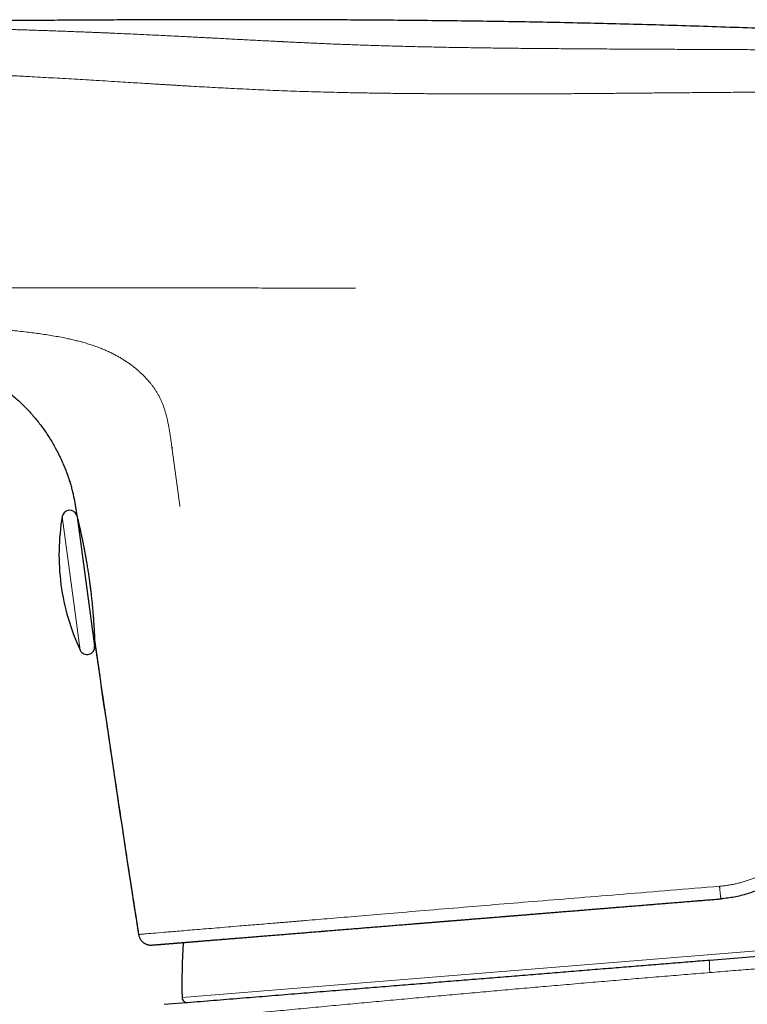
# Model space of a CAD drawing. Header units: millimetres. Extents: x 8 to 532, y 12 to 403.
# Tile 4 of 45: x 103 to 132, y 364 to 403. Entities that reach past the tile are written whole.
import ezdxf

# ---------------------------------------------------------------- set-up
doc = ezdxf.new("R2010")
doc.units = ezdxf.units.MM

msp = doc.modelspace()

# ---------------------------------------------------------------- linework, layer by layer
at = {"color": 7, "linetype": 'Continuous', "lineweight": 30}
for p, q in [((105.36, 384.625), (105.363, 384.613)), ((105.597, 383.533), (105.615, 383.403)), ((105.615, 383.403), (105.621, 383.36)), ((105.621, 383.36), (105.624, 383.341)), ((105.624, 383.361), (105.632, 383.304)), ((105.637, 383.285), (105.984, 380.701)), ((105.984, 380.701), (106.331, 378.116)), ((130.911, 365.566), (155.484, 367.562)), ((109.118, 363.796), (110.161, 363.88))]:
    msp.add_line(p, q, dxfattribs=at)
at = {"color": 8, "linetype": 'Continuous', "lineweight": 0}
for p, q in [((105.615, 383.403), (105.621, 383.36)), ((105.621, 383.36), (105.624, 383.361)), ((105.044, 383.296), (105.403, 380.623)), ((105.403, 380.623), (105.762, 377.949)), ((109.831, 364.065), (155.217, 367.752))]:
    msp.add_line(p, q, dxfattribs=at)
at = {"color": 7, "linetype": 'Continuous', "lineweight": 30}
for centre, radius, start, end in [((105.34, 383.245), 0.3, 18.6607, 170.2028), ((113.913, 381.765), 9, 170.2028, 187.6443), ((105.954, 383.18), 0.3, 187.6443, 211.823), ((113.913, 381.765), 9, 187.6443, 205.0859), ((106.609, 378.301), 0.3, 156.727, 187.6443), ((1096.163, 520.552), 999.997, 188.180032, 188.856921), ((106.034, 378.076), 0.3, 205.0859, 7.6443), ((132.623, 364.687), 22.8, 176.0298, 181.5634), ((110.031, 364.07), 0.2, 181.601, 274.6443)]:
    msp.add_arc(centre, radius, start, end, dxfattribs=at)
for points, knots in [([(149.911, 401.917), (149.712, 401.93), (149.102, 401.97), (148.083, 402.034), (146.856, 402.109), (145.634, 402.182), (144.417, 402.253), (143.133, 402.325), (141.783, 402.399), (140.368, 402.472), (138.958, 402.542), (137.546, 402.609), (136.13, 402.672), (134.711, 402.732), (133.297, 402.788), (131.889, 402.839), (130.487, 402.887), (129.091, 402.93), (127.699, 402.969), (126.313, 403.003), (124.933, 403.033), (123.557, 403.059), (122.188, 403.081), (120.824, 403.1), (119.467, 403.115), (118.153, 403.127), (116.882, 403.136), (115.655, 403.143), (114.434, 403.147), (113.218, 403.15), (112.008, 403.151), (110.823, 403.15), (109.661, 403.147), (108.524, 403.144), (107.392, 403.139), (106.266, 403.133), (105.146, 403.127), (104.032, 403.119), (102.924, 403.111), (101.805, 403.102), (100.675, 403.093), (99.534, 403.083), (98.4, 403.073), (97.273, 403.062), (96.153, 403.052), (95.039, 403.042), (93.933, 403.031), (92.835, 403.021), (91.743, 403.012), (90.658, 403.002), (89.581, 402.993), (88.531, 402.985), (87.508, 402.978), (86.512, 402.972), (85.522, 402.966), (84.538, 402.961), (83.509, 402.956), (82.436, 402.951), (81.318, 402.947), (80.208, 402.944), (79.105, 402.941), (78.009, 402.938), (76.919, 402.936), (75.8, 402.935), (74.652, 402.934), (73.474, 402.933), (72.304, 402.933), (71.14, 402.933), (69.983, 402.934), (68.833, 402.935), (67.689, 402.936), (66.55, 402.938), (65.418, 402.94), (64.298, 402.942), (63.189, 402.944), (62.093, 402.946), (61.002, 402.949), (59.867, 402.951), (58.687, 402.954), (57.465, 402.957), (56.248, 402.96), (55.036, 402.962), (53.831, 402.965), (52.63, 402.968), (51.435, 402.97), (50.144, 402.973), (48.757, 402.976), (47.275, 402.978), (45.802, 402.98), (44.563, 402.981), (43.815, 402.982), (43.557, 402.982)], [0, 0, 0, 0, 0.005624, 0.017235, 0.028794, 0.040302, 0.051761, 0.063171, 0.076559, 0.089883, 0.103146, 0.116349, 0.129761, 0.143114, 0.156411, 0.169652, 0.182838, 0.195973, 0.209056, 0.222089, 0.235071, 0.248001, 0.260877, 0.273697, 0.286458, 0.29916, 0.310749, 0.322286, 0.333769, 0.345197, 0.356569, 0.367884, 0.37863, 0.389323, 0.399962, 0.410546, 0.421075, 0.431547, 0.441962, 0.45232, 0.463108, 0.473833, 0.484493, 0.495088, 0.505618, 0.516081, 0.526478, 0.536808, 0.547071, 0.557266, 0.567394, 0.577454, 0.586877, 0.596241, 0.605547, 0.614796, 0.62399, 0.634561, 0.645062, 0.655496, 0.665865, 0.67617, 0.686413, 0.696596, 0.707731, 0.718797, 0.729797, 0.740733, 0.751608, 0.762422, 0.773179, 0.783878, 0.794523, 0.805115, 0.815468, 0.825772, 0.836029, 0.84624, 0.857789, 0.869283, 0.880721, 0.892107, 0.903442, 0.914725, 0.92596, 0.937147, 0.951143, 0.965066, 0.978919, 0.992702, 1, 1, 1, 1]), ([(88.192, 390.271), (88.474, 390.271), (89.038, 390.27), (89.883, 390.272), (90.724, 390.278), (91.561, 390.284), (92.393, 390.288), (93.222, 390.289), (94.047, 390.286), (94.686, 390.279), (95.141, 390.273), (95.412, 390.269), (95.683, 390.265), (95.954, 390.263), (96.225, 390.251), (96.548, 390.233), (96.922, 390.208), (97.346, 390.173), (97.734, 390.139), (98.084, 390.105), (98.398, 390.072), (98.709, 390.036), (98.979, 390.002), (99.209, 389.97), (99.4, 389.942), (99.589, 389.911), (99.776, 389.876), (99.952, 389.839), (100.117, 389.799), (100.271, 389.756), (100.422, 389.709), (100.571, 389.657), (100.718, 389.602), (100.869, 389.538), (101.025, 389.465), (101.186, 389.384), (101.344, 389.299), (101.521, 389.2), (101.715, 389.085), (101.926, 388.954), (102.132, 388.82), (102.333, 388.683), (102.53, 388.543), (102.721, 388.401), (102.907, 388.255), (103.088, 388.106), (103.262, 387.953), (103.429, 387.796), (103.589, 387.637), (103.742, 387.476), (103.888, 387.31), (104.032, 387.138), (104.174, 386.957), (104.312, 386.769), (104.443, 386.578), (104.566, 386.384), (104.683, 386.188), (104.791, 385.995), (104.89, 385.803), (104.981, 385.615), (105.066, 385.425), (105.145, 385.235), (105.217, 385.05), (105.26, 384.928), (105.28, 384.869)], [0, 0, 0, 0, 0.0438, 0.087445, 0.130905, 0.174149, 0.217147, 0.259907, 0.302512, 0.345059, 0.35904, 0.373027, 0.38702, 0.401021, 0.415038, 0.429068, 0.451115, 0.473125, 0.495054, 0.511421, 0.527701, 0.543877, 0.559928, 0.569946, 0.579905, 0.589799, 0.599623, 0.609374, 0.61769, 0.625947, 0.634145, 0.642282, 0.650359, 0.65838, 0.667767, 0.677085, 0.686331, 0.6955, 0.708469, 0.721295, 0.73399, 0.746563, 0.759015, 0.771345, 0.783556, 0.79565, 0.807634, 0.819516, 0.831091, 0.842578, 0.853982, 0.865308, 0.877454, 0.88951, 0.901476, 0.913348, 0.925122, 0.936795, 0.947706, 0.958523, 0.969246, 0.979877, 0.990417, 1, 1, 1, 1]), ([(105.28, 384.869), (105.295, 384.825), (105.331, 384.72), (105.381, 384.555), (105.432, 384.376), (105.475, 384.199), (105.512, 384.027), (105.544, 383.859), (105.573, 383.692), (105.598, 383.526), (105.614, 383.415), (105.621, 383.36)], [0, 0, 0, 0, 0.0914438, 0.2131322, 0.3336636, 0.4530221, 0.5644919, 0.6749381, 0.7843599, 0.8927308, 1, 1, 1, 1]), ([(105.632, 383.304), (105.632, 383.303), (105.633, 383.298), (105.637, 383.281), (105.644, 383.255), (105.652, 383.222), (105.661, 383.183), (105.67, 383.148), (105.676, 383.123), (105.679, 383.11), (105.682, 383.096), (105.686, 383.082), (105.689, 383.067), (105.693, 383.051), (105.697, 383.034), (105.702, 383.011), (105.71, 382.979), (105.719, 382.938), (105.731, 382.888), (105.745, 382.828), (105.761, 382.756), (105.778, 382.678), (105.791, 382.62), (105.798, 382.588), (105.799, 382.583), (105.8, 382.578), (105.801, 382.572), (105.802, 382.567), (105.803, 382.561), (105.805, 382.555), (105.807, 382.544), (105.811, 382.527), (105.816, 382.502), (105.822, 382.473), (105.829, 382.439), (105.837, 382.401), (105.846, 382.357), (105.856, 382.309), (105.867, 382.257), (105.877, 382.204), (105.889, 382.146), (105.901, 382.084), (105.914, 382.017), (105.927, 381.952), (105.938, 381.891), (105.949, 381.834), (105.957, 381.789), (105.963, 381.757), (105.967, 381.735), (105.971, 381.713), (105.975, 381.69), (105.979, 381.668), (105.982, 381.646), (105.986, 381.624), (105.993, 381.587), (106.002, 381.534), (106.017, 381.447), (106.034, 381.344), (106.052, 381.228), (106.07, 381.119), (106.085, 381.015), (106.1, 380.914), (106.114, 380.821), (106.125, 380.736), (106.136, 380.658), (106.147, 380.58), (106.157, 380.501), (106.167, 380.423), (106.176, 380.344), (106.187, 380.256), (106.198, 380.159), (106.21, 380.053), (106.221, 379.948), (106.23, 379.866), (106.236, 379.808), (106.239, 379.772), (106.243, 379.735), (106.246, 379.699), (106.25, 379.662), (106.253, 379.625), (106.258, 379.565), (106.266, 379.483), (106.274, 379.384), (106.282, 379.288), (106.289, 379.196), (106.295, 379.106), (106.299, 379.043), (106.302, 379.007), (106.303, 378.996), (106.303, 378.985), (106.304, 378.974), (106.305, 378.963), (106.305, 378.952), (106.307, 378.934), (106.308, 378.908), (106.31, 378.873), (106.313, 378.835), (106.315, 378.794), (106.317, 378.763), (106.318, 378.74), (106.319, 378.726), (106.32, 378.712), (106.321, 378.695), (106.322, 378.67), (106.324, 378.64), (106.325, 378.608), (106.327, 378.581), (106.328, 378.559), (106.329, 378.539), (106.33, 378.521), (106.33, 378.504), (106.331, 378.489), (106.331, 378.478), (106.332, 378.471), (106.332, 378.466), (106.332, 378.464), (106.332, 378.461), (106.332, 378.458), (106.332, 378.455), (106.333, 378.452), (106.333, 378.449), (106.333, 378.446), (106.333, 378.444), (106.333, 378.436), (106.334, 378.419), (106.335, 378.396), (106.336, 378.373), (106.337, 378.348), (106.338, 378.323), (106.339, 378.303), (106.339, 378.295), (106.339, 378.292)], [0, 0, 0, 0, 0.003886, 0.020869, 0.038013, 0.055319, 0.072788, 0.09042, 0.094941, 0.099529, 0.104186, 0.108911, 0.113704, 0.118565, 0.123494, 0.128491, 0.139181, 0.150171, 0.16146, 0.177047, 0.193171, 0.209832, 0.22703, 0.227959, 0.228926, 0.22993, 0.230973, 0.232053, 0.233171, 0.234328, 0.235522, 0.239522, 0.243896, 0.249592, 0.255819, 0.262577, 0.270406, 0.278845, 0.287893, 0.297189, 0.305236, 0.316649, 0.327392, 0.337465, 0.346866, 0.355597, 0.363658, 0.366966, 0.370261, 0.373542, 0.376809, 0.380063, 0.383302, 0.386527, 0.389738, 0.39974, 0.409604, 0.426876, 0.44371, 0.45837, 0.472681, 0.486644, 0.500258, 0.510997, 0.521768, 0.532572, 0.543408, 0.554276, 0.565177, 0.576111, 0.591198, 0.606348, 0.62156, 0.636836, 0.642173, 0.647583, 0.653067, 0.658623, 0.664253, 0.669955, 0.675731, 0.69199, 0.708802, 0.724281, 0.740202, 0.756563, 0.773366, 0.775419, 0.777513, 0.779647, 0.781822, 0.784037, 0.786293, 0.788589, 0.795112, 0.801941, 0.810471, 0.819434, 0.828832, 0.832087, 0.835391, 0.838744, 0.842398, 0.847573, 0.85714, 0.865915, 0.873079, 0.879612, 0.885513, 0.890781, 0.89665, 0.901465, 0.905226, 0.907933, 0.909152, 0.909903, 0.910969, 0.912033, 0.913095, 0.914156, 0.915215, 0.916272, 0.917327, 0.918381, 0.924965, 0.936556, 0.946723, 0.95672, 0.974145, 0.991025, 1, 1, 1, 1]), ([(106.34, 378.268), (106.34, 378.269), (106.34, 378.27), (106.34, 378.281), (106.339, 378.299), (106.338, 378.325), (106.336, 378.361), (106.335, 378.393), (106.334, 378.415), (106.334, 378.42)], [0, 0, 0, 0, 0.146272, 0.297982, 0.455131, 0.617719, 0.785747, 0.959216, 1, 1, 1, 1]), ([(106.339, 378.292), (106.442, 377.578), (106.663, 376.05), (107.008, 373.707), (107.374, 371.265), (107.735, 368.89), (107.977, 367.331), (108.093, 366.584)], [0, 0, 0, 0, 0.182731, 0.391371, 0.600009, 0.808647, 1, 1, 1, 1]), ([(133.436, 368.649), (133.354, 368.604), (133.19, 368.514), (132.937, 368.398), (132.68, 368.296), (132.42, 368.209), (132.158, 368.137), (131.895, 368.08), (131.632, 368.037), (131.455, 368.02), (131.368, 368.011)], [0, 0, 0, 0, 0.128793, 0.25648, 0.383073, 0.508582, 0.633018, 0.756392, 0.878715, 1, 1, 1, 1]), ([(115.848, 366.75), (115.891, 366.754), (116.02, 366.764), (116.238, 366.782), (116.504, 366.804), (116.777, 366.826), (117.049, 366.848), (117.319, 366.87), (117.587, 366.892), (117.861, 366.914), (118.141, 366.937), (118.428, 366.96), (118.705, 366.982), (118.971, 367.004), (119.226, 367.025), (119.486, 367.046), (119.73, 367.066), (119.956, 367.084), (120.16, 367.101), (120.36, 367.117), (120.558, 367.133), (120.753, 367.149), (120.946, 367.164), (121.134, 367.18), (121.317, 367.195), (121.497, 367.209), (121.671, 367.223), (121.831, 367.236), (121.977, 367.248), (122.108, 367.259), (122.236, 367.269), (122.361, 367.279), (122.483, 367.289), (122.604, 367.299), (122.73, 367.309), (122.865, 367.32), (123.011, 367.332), (123.164, 367.345), (123.323, 367.358), (123.489, 367.371), (123.662, 367.385), (123.842, 367.4), (124.03, 367.415), (124.224, 367.431), (124.424, 367.447), (124.63, 367.464), (124.842, 367.481), (125.06, 367.499), (125.292, 367.518), (125.537, 367.538), (125.796, 367.559), (126.061, 367.581), (126.334, 367.603), (126.615, 367.626), (126.897, 367.649), (127.18, 367.672), (127.465, 367.695), (127.756, 367.719), (128.054, 367.743), (128.341, 367.767), (128.617, 367.789), (128.88, 367.811), (129.148, 367.832), (129.421, 367.854), (129.698, 367.877), (129.974, 367.899), (130.249, 367.922), (130.523, 367.944), (130.8, 367.966), (131.082, 367.989), (131.271, 368.004), (131.366, 368.012)], [0, 0, 0, 0, 0.010498, 0.031167, 0.05205, 0.073155, 0.094486, 0.114244, 0.134203, 0.154368, 0.174746, 0.195342, 0.216162, 0.233825, 0.251643, 0.26961, 0.287721, 0.301869, 0.31569, 0.329183, 0.342344, 0.355431, 0.368174, 0.380571, 0.392624, 0.404334, 0.415701, 0.426725, 0.435404, 0.443858, 0.452089, 0.460096, 0.467879, 0.475442, 0.48311, 0.491925, 0.501139, 0.510753, 0.520765, 0.531177, 0.541988, 0.553199, 0.56481, 0.576822, 0.589234, 0.601817, 0.614787, 0.628146, 0.641893, 0.657119, 0.672723, 0.688708, 0.705073, 0.721822, 0.738955, 0.755462, 0.772313, 0.789509, 0.807049, 0.824934, 0.840103, 0.855511, 0.871161, 0.88705, 0.903181, 0.919554, 0.935212, 0.951085, 0.967174, 0.983479, 1, 1, 1, 1]), ([(119.022, 367.008), (119.052, 367.011), (119.144, 367.018), (119.26, 367.027), (119.37, 367.036), (119.442, 367.042), (119.518, 367.048), (119.633, 367.058), (119.791, 367.071), (119.989, 367.087), (120.187, 367.103), (120.326, 367.114), (120.405, 367.121), (120.427, 367.122), (120.449, 367.124), (120.472, 367.126), (120.494, 367.128), (120.515, 367.129), (120.565, 367.133), (120.644, 367.14), (120.742, 367.148), (120.831, 367.155), (120.911, 367.162), (120.992, 367.168), (121.072, 367.175), (121.23, 367.187), (121.464, 367.207), (121.778, 367.232), (122.095, 367.258), (122.413, 367.284), (122.647, 367.303), (122.794, 367.315), (122.854, 367.319), (122.914, 367.324), (122.974, 367.329), (123.034, 367.334), (123.095, 367.339), (123.245, 367.351), (123.475, 367.37), (123.785, 367.395), (124.104, 367.421), (124.442, 367.448), (124.802, 367.478), (125.164, 367.507), (125.528, 367.537), (125.893, 367.566), (126.164, 367.588), (126.341, 367.603), (126.422, 367.609), (126.503, 367.616), (126.585, 367.623), (126.672, 367.63), (126.805, 367.64), (126.985, 367.655), (127.261, 367.677), (127.592, 367.704), (127.977, 367.736), (128.363, 367.767), (128.75, 367.798), (129.137, 367.83), (129.518, 367.861), (129.893, 367.891), (130.26, 367.921), (130.629, 367.951), (130.998, 367.981), (131.244, 368.001), (131.368, 368.011)], [0, 0, 0, 0, 0.008415, 0.025195, 0.031774, 0.038345, 0.044926, 0.052172, 0.069595, 0.087261, 0.105171, 0.122244, 0.124174, 0.126107, 0.128043, 0.129981, 0.131922, 0.133866, 0.135691, 0.145012, 0.154486, 0.161346, 0.168285, 0.175302, 0.182397, 0.189179, 0.215962, 0.242723, 0.269467, 0.2962, 0.322929, 0.327908, 0.332885, 0.33786, 0.342835, 0.347807, 0.352778, 0.357748, 0.385056, 0.409407, 0.433733, 0.462666, 0.491577, 0.520474, 0.549364, 0.578254, 0.607152, 0.613511, 0.619872, 0.626233, 0.632595, 0.639175, 0.646546, 0.663908, 0.681251, 0.711076, 0.740861, 0.770614, 0.800345, 0.830061, 0.859771, 0.887785, 0.915808, 0.943847, 0.971908, 1, 1, 1, 1]), ([(108.093, 366.597), (108.095, 366.58), (108.1, 366.547), (108.114, 366.501), (108.131, 366.458), (108.15, 366.419), (108.172, 366.385), (108.195, 366.353), (108.219, 366.324), (108.244, 366.299), (108.268, 366.278), (108.292, 366.258), (108.321, 366.239), (108.354, 366.22), (108.391, 366.202), (108.43, 366.187), (108.467, 366.176), (108.503, 366.169), (108.527, 366.166), (108.54, 366.164), (108.543, 366.164), (108.545, 366.164), (108.548, 366.164), (108.551, 366.164), (108.556, 366.163), (108.562, 366.163), (108.569, 366.163), (108.577, 366.162), (108.586, 366.162), (108.595, 366.162), (108.605, 366.163), (108.616, 366.163), (108.628, 366.164), (108.636, 366.164), (108.64, 366.165)], [0, 0, 0, 0, 0.044322, 0.087096, 0.127822, 0.16616, 0.201858, 0.234645, 0.269841, 0.300291, 0.327534, 0.355194, 0.383365, 0.419215, 0.455646, 0.492392, 0.527222, 0.559319, 0.588765, 0.592264, 0.59402, 0.596091, 0.598768, 0.602189, 0.61148, 0.62923, 0.653264, 0.683644, 0.720398, 0.763538, 0.81307, 0.868992, 0.931304, 1, 1, 1, 1]), ([(108.644, 366.165), (108.646, 366.165), (108.652, 366.166), (108.67, 366.167), (108.695, 366.169), (108.727, 366.172), (108.765, 366.175), (108.809, 366.178), (108.859, 366.183), (108.9, 366.186), (108.926, 366.188), (108.936, 366.189), (108.947, 366.19), (108.957, 366.19), (108.967, 366.191), (108.979, 366.192), (108.992, 366.193), (109.016, 366.195), (109.053, 366.198), (109.095, 366.202), (109.131, 366.205), (109.16, 366.207), (109.19, 366.209), (109.222, 366.212), (109.256, 366.215), (109.29, 366.218), (109.315, 366.22), (109.328, 366.221), (109.332, 366.221), (109.335, 366.221), (109.337, 366.221), (109.347, 366.222), (109.364, 366.224), (109.388, 366.225), (109.416, 366.228), (109.45, 366.231), (109.491, 366.234), (109.523, 366.236), (109.546, 366.238), (109.559, 366.239), (109.572, 366.24), (109.586, 366.242), (109.6, 366.243), (109.614, 366.244), (109.629, 366.245), (109.659, 366.248), (109.704, 366.251), (109.764, 366.256), (109.812, 366.26), (109.846, 366.263), (109.867, 366.264), (109.889, 366.266), (109.913, 366.268), (109.938, 366.27), (109.964, 366.272), (109.995, 366.275), (110.03, 366.278), (110.07, 366.281), (110.11, 366.284), (110.151, 366.287), (110.195, 366.291), (110.241, 366.295), (110.289, 366.299), (110.33, 366.302), (110.364, 366.305), (110.391, 366.307), (110.418, 366.309), (110.445, 366.311), (110.473, 366.314), (110.501, 366.316), (110.57, 366.322), (110.679, 366.33), (110.83, 366.343), (110.989, 366.356), (111.163, 366.37), (111.353, 366.385), (111.543, 366.401), (111.732, 366.416), (111.918, 366.431), (112.109, 366.447), (112.307, 366.463), (112.51, 366.479), (112.72, 366.496), (112.936, 366.514), (113.156, 366.532), (113.38, 366.55), (113.609, 366.568), (113.843, 366.587), (114.076, 366.606), (114.309, 366.625), (114.542, 366.644), (114.779, 366.663), (115.019, 366.683), (115.198, 366.697), (115.31, 366.707), (115.356, 366.71), (115.402, 366.714), (115.448, 366.718), (115.494, 366.722), (115.54, 366.725), (115.657, 366.735), (115.759, 366.743), (115.848, 366.75), (115.849, 366.75)], [0, 0, 0, 0, 0.009645, 0.030187, 0.050706, 0.071207, 0.091694, 0.112718, 0.13374, 0.154763, 0.158232, 0.161702, 0.165172, 0.168642, 0.172112, 0.175583, 0.179724, 0.184273, 0.198551, 0.212801, 0.220485, 0.228161, 0.23583, 0.243724, 0.252009, 0.260679, 0.268149, 0.269347, 0.270099, 0.270714, 0.271332, 0.271951, 0.277556, 0.282676, 0.287905, 0.296036, 0.30442, 0.313055, 0.315647, 0.318262, 0.320898, 0.323556, 0.326237, 0.328939, 0.331707, 0.335039, 0.346216, 0.357192, 0.36797, 0.371554, 0.375116, 0.378818, 0.383003, 0.387265, 0.391604, 0.396021, 0.402336, 0.408803, 0.415416, 0.421867, 0.428087, 0.435883, 0.443283, 0.450288, 0.454241, 0.458192, 0.462142, 0.466091, 0.470039, 0.473986, 0.477932, 0.499618, 0.518961, 0.538289, 0.561286, 0.584275, 0.607264, 0.627795, 0.648336, 0.668892, 0.689468, 0.710267, 0.731267, 0.75222, 0.773131, 0.794006, 0.814851, 0.83567, 0.856468, 0.876065, 0.895653, 0.915237, 0.934822, 0.954412, 0.958029, 0.961647, 0.965264, 0.968881, 0.972498, 0.976115, 0.979732, 0.999625, 1, 1, 1, 1]), ([(110.173, 363.881), (110.522, 363.91), (111.218, 363.966), (112.258, 364.051), (113.291, 364.135), (114.316, 364.218), (115.334, 364.301), (116.317, 364.38), (117.265, 364.458), (118.179, 364.532), (119.086, 364.605), (119.988, 364.679), (120.883, 364.751), (121.772, 364.824), (122.655, 364.895), (123.532, 364.967), (124.402, 365.037), (125.266, 365.108), (126.124, 365.177), (126.96, 365.245), (127.774, 365.311), (128.566, 365.376), (129.353, 365.439), (130.134, 365.503), (130.653, 365.545), (130.911, 365.566)], [0, 0, 0, 0, 0.0505398, 0.1007213, 0.1505446, 0.2000096, 0.2491165, 0.2978652, 0.3422369, 0.3863077, 0.4300775, 0.4735465, 0.5167146, 0.5595819, 0.6021483, 0.6444139, 0.6863788, 0.7280429, 0.7694062, 0.8104688, 0.8489096, 0.8870831, 0.9249893, 0.9626283, 1, 1, 1, 1])]:
    msp.add_open_spline(points, degree=3, knots=knots, dxfattribs=at)
at = {"color": 8, "linetype": 'Continuous', "lineweight": 0}
for points, knots in [([(116.456, 402.156), (116.357, 402.159), (116.161, 402.167), (115.872, 402.178), (115.588, 402.19), (115.31, 402.202), (115.038, 402.215), (114.771, 402.227), (114.522, 402.239), (114.288, 402.25), (114.079, 402.26), (113.934, 402.267), (113.852, 402.271), (113.822, 402.273), (113.793, 402.274), (113.762, 402.276), (113.658, 402.281), (113.481, 402.29), (113.233, 402.302), (112.97, 402.316), (112.693, 402.33), (112.4, 402.346), (112.104, 402.361), (111.804, 402.377), (111.5, 402.393), (111.261, 402.406), (111.09, 402.415), (110.987, 402.42), (110.883, 402.425), (110.779, 402.431), (110.674, 402.436), (110.566, 402.442), (110.454, 402.448), (110.292, 402.456), (110.083, 402.467), (109.827, 402.48), (109.546, 402.494), (109.239, 402.509), (108.905, 402.526), (108.565, 402.542), (108.218, 402.559), (107.864, 402.575), (107.504, 402.591), (107.206, 402.605), (106.974, 402.615), (106.808, 402.622), (106.642, 402.629), (106.473, 402.636), (106.303, 402.643), (106.13, 402.65), (105.93, 402.658), (105.702, 402.667), (105.447, 402.676), (105.187, 402.686), (104.922, 402.696), (104.649, 402.705), (104.371, 402.715), (104.087, 402.724), (103.798, 402.734), (103.564, 402.741), (103.423, 402.745), (103.376, 402.747), (103.363, 402.747), (103.35, 402.747), (103.337, 402.748), (103.324, 402.748), (103.313, 402.748), (103.296, 402.749), (103.272, 402.75), (103.227, 402.751), (103.168, 402.753), (103.098, 402.755), (103.025, 402.757), (102.949, 402.759), (102.868, 402.761), (102.782, 402.764), (102.69, 402.766), (102.593, 402.769), (102.49, 402.772), (102.382, 402.774), (102.27, 402.777), (102.152, 402.78), (102.031, 402.783), (101.904, 402.787), (101.772, 402.79), (101.634, 402.793), (101.492, 402.796), (101.344, 402.8), (101.197, 402.803), (101.051, 402.806), (100.913, 402.809), (100.817, 402.811), (100.765, 402.812), (100.752, 402.812), (100.739, 402.812), (100.726, 402.813), (100.713, 402.813), (100.7, 402.813), (100.687, 402.813), (100.602, 402.815), (100.447, 402.818), (100.223, 402.822), (100.003, 402.826), (99.788, 402.83), (99.578, 402.833), (99.372, 402.836), (99.17, 402.839), (98.97, 402.842), (98.773, 402.845), (98.577, 402.847), (98.387, 402.85), (98.202, 402.852), (98.022, 402.854), (97.849, 402.856), (97.681, 402.857), (97.518, 402.859), (97.361, 402.86), (97.21, 402.861), (97.065, 402.862), (96.947, 402.863), (96.853, 402.864), (96.784, 402.864), (96.716, 402.865), (96.646, 402.865), (96.498, 402.866), (96.269, 402.867), (95.964, 402.869), (95.66, 402.87), (95.36, 402.871), (95.064, 402.872), (94.793, 402.872), (94.545, 402.872), (94.322, 402.872), (94.102, 402.872), (93.884, 402.872), (93.609, 402.871), (93.274, 402.87), (92.877, 402.869), (92.478, 402.867), (92.092, 402.865), (91.72, 402.863), (91.378, 402.861), (91.107, 402.859), (90.935, 402.858), (90.866, 402.857), (90.841, 402.857), (90.835, 402.857), (90.828, 402.857), (90.821, 402.857), (90.814, 402.857), (90.807, 402.857), (90.795, 402.857), (90.774, 402.856), (90.742, 402.856), (90.703, 402.856), (90.657, 402.856), (90.604, 402.855), (90.548, 402.855), (90.491, 402.854), (90.434, 402.854), (90.374, 402.853), (90.314, 402.853), (90.255, 402.852), (90.18, 402.851), (90.088, 402.851), (89.981, 402.85), (89.896, 402.849), (89.831, 402.848), (89.783, 402.848), (89.733, 402.847), (89.679, 402.847), (89.611, 402.846), (89.528, 402.846), (89.431, 402.845), (89.328, 402.844), (89.221, 402.843), (89.145, 402.842), (89.099, 402.842), (89.087, 402.841), (89.074, 402.841), (89.06, 402.841), (89.044, 402.841), (89.025, 402.841), (88.984, 402.84), (88.923, 402.84), (88.845, 402.839), (88.762, 402.838), (88.676, 402.838), (88.589, 402.837), (88.51, 402.836), (88.438, 402.835), (88.374, 402.835), (88.318, 402.834), (88.27, 402.834), (88.229, 402.833), (88.204, 402.833), (88.193, 402.833)], [0, 0, 0, 0, 0.010585, 0.02104, 0.031364, 0.041557, 0.05162, 0.06155, 0.071347, 0.079689, 0.087931, 0.095101, 0.096221, 0.097338, 0.098454, 0.099568, 0.100936, 0.110332, 0.11987, 0.129551, 0.140724, 0.152081, 0.163621, 0.175345, 0.187251, 0.19934, 0.203369, 0.207419, 0.211488, 0.215577, 0.219686, 0.223815, 0.228269, 0.232942, 0.242842, 0.252888, 0.263082, 0.275923, 0.28899, 0.302282, 0.315802, 0.329548, 0.343521, 0.357722, 0.364042, 0.370406, 0.376815, 0.383267, 0.389763, 0.396303, 0.403135, 0.41265, 0.422307, 0.432106, 0.442047, 0.452316, 0.462732, 0.473297, 0.48401, 0.494872, 0.499109, 0.499586, 0.500063, 0.50054, 0.501018, 0.501496, 0.501974, 0.502182, 0.503393, 0.504674, 0.507135, 0.509818, 0.512402, 0.515163, 0.518102, 0.521218, 0.524574, 0.528114, 0.531838, 0.535747, 0.53984, 0.544039, 0.548417, 0.552973, 0.557707, 0.562619, 0.56771, 0.57298, 0.578429, 0.583372, 0.588453, 0.59304, 0.593496, 0.593954, 0.594412, 0.594871, 0.595332, 0.595793, 0.596256, 0.596719, 0.604732, 0.612562, 0.620208, 0.62767, 0.634949, 0.642044, 0.648954, 0.655679, 0.662526, 0.66917, 0.675609, 0.681844, 0.687874, 0.693701, 0.699322, 0.70474, 0.709952, 0.71496, 0.719763, 0.724361, 0.726706, 0.728994, 0.731224, 0.733403, 0.735943, 0.745822, 0.755861, 0.76573, 0.775429, 0.784955, 0.794306, 0.801529, 0.808644, 0.815649, 0.822546, 0.829333, 0.841775, 0.854261, 0.86679, 0.879363, 0.890462, 0.901586, 0.911391, 0.915708, 0.917609, 0.917822, 0.918035, 0.918249, 0.918462, 0.918675, 0.918889, 0.919102, 0.919854, 0.920834, 0.922041, 0.923475, 0.925136, 0.927023, 0.928665, 0.930446, 0.932367, 0.934242, 0.936047, 0.937818, 0.941261, 0.944571, 0.947749, 0.949201, 0.950623, 0.952206, 0.953894, 0.955639, 0.958532, 0.96157, 0.964752, 0.968078, 0.971496, 0.971888, 0.972282, 0.972678, 0.973075, 0.973544, 0.974188, 0.974824, 0.977395, 0.979837, 0.982149, 0.985093, 0.987799, 0.990265, 0.992492, 0.994482, 0.996205, 0.997698, 0.998963, 1, 1, 1, 1]), ([(149.911, 401.917), (149.911, 401.917), (149.909, 401.917), (149.897, 401.917), (149.879, 401.917), (149.853, 401.917), (149.819, 401.916), (149.779, 401.916), (149.731, 401.916), (149.677, 401.915), (149.614, 401.915), (149.545, 401.914), (149.467, 401.913), (149.382, 401.913), (149.289, 401.912), (149.189, 401.911), (149.082, 401.91), (148.968, 401.909), (148.846, 401.908), (148.718, 401.908), (148.582, 401.907), (148.439, 401.906), (148.288, 401.905), (148.131, 401.904), (147.972, 401.903), (147.81, 401.903), (147.648, 401.902), (147.48, 401.901), (147.307, 401.901), (147.127, 401.9), (146.937, 401.9), (146.735, 401.899), (146.521, 401.899), (146.301, 401.899), (146.074, 401.899), (145.843, 401.898), (145.606, 401.898), (145.366, 401.898), (145.119, 401.898), (144.865, 401.899), (144.604, 401.899), (144.334, 401.899), (144.06, 401.9), (143.779, 401.901), (143.493, 401.901), (143.202, 401.902), (142.905, 401.903), (142.603, 401.904), (142.296, 401.905), (141.984, 401.906), (141.667, 401.908), (141.345, 401.909), (141.019, 401.91), (140.697, 401.912), (140.381, 401.913), (140.07, 401.915), (139.755, 401.916), (139.437, 401.918), (139.115, 401.92), (138.781, 401.921), (138.434, 401.923), (138.073, 401.925), (137.708, 401.927), (137.34, 401.929), (136.972, 401.931), (136.602, 401.932), (136.231, 401.934), (135.858, 401.936), (135.479, 401.938), (135.095, 401.94), (134.706, 401.942), (134.315, 401.944), (133.921, 401.946), (133.525, 401.948), (133.127, 401.95), (132.728, 401.951), (132.326, 401.953), (131.923, 401.955), (131.518, 401.957), (131.113, 401.959), (130.705, 401.961), (130.297, 401.962), (129.9, 401.964), (129.512, 401.966), (129.136, 401.968), (128.759, 401.969), (128.382, 401.971), (128.005, 401.973), (127.617, 401.975), (127.217, 401.977), (126.806, 401.979), (126.396, 401.982), (125.986, 401.984), (125.579, 401.987), (125.175, 401.99), (124.774, 401.993), (124.374, 401.996), (123.973, 401.999), (123.57, 402.003), (123.166, 402.007), (122.763, 402.012), (122.362, 402.017), (121.963, 402.022), (121.566, 402.028), (121.171, 402.034), (120.778, 402.04), (120.387, 402.047), (119.999, 402.055), (119.613, 402.063), (119.23, 402.072), (118.85, 402.081), (118.483, 402.091), (118.129, 402.1), (117.789, 402.11), (117.451, 402.121), (117.116, 402.132), (116.784, 402.143), (116.565, 402.152), (116.456, 402.156)], [0, 0, 0, 0, 0.0087873, 0.0175769, 0.0263682, 0.0351605, 0.0439533, 0.0525888, 0.0612236, 0.0698572, 0.0784897, 0.0872974, 0.0961043, 0.1049107, 0.1137167, 0.1225226, 0.1313285, 0.140134, 0.1489391, 0.1577437, 0.1665475, 0.1753505, 0.184153, 0.1929549, 0.2017565, 0.2098246, 0.2178926, 0.2259606, 0.2340283, 0.2420958, 0.2501627, 0.2589431, 0.267723, 0.2765024, 0.2852815, 0.2940605, 0.3026827, 0.311305, 0.3199273, 0.3285496, 0.3373479, 0.3461462, 0.3549444, 0.3637426, 0.3725408, 0.381339, 0.3901373, 0.398936, 0.4077352, 0.4165349, 0.4253349, 0.4341352, 0.4429356, 0.4517359, 0.4598029, 0.4678699, 0.4759373, 0.484005, 0.4920733, 0.5001421, 0.5089256, 0.5177095, 0.5264936, 0.5352778, 0.5440622, 0.55269, 0.5613181, 0.5699467, 0.5785757, 0.5873812, 0.5961874, 0.604994, 0.6138011, 0.6226084, 0.6314158, 0.640223, 0.6490298, 0.6578363, 0.6666426, 0.6754487, 0.684255, 0.6930613, 0.7018676, 0.7099399, 0.7180121, 0.726084, 0.7341555, 0.7422266, 0.7502974, 0.7590823, 0.7678668, 0.7766506, 0.7854336, 0.7942156, 0.8028395, 0.811462, 0.820083, 0.8287027, 0.8374967, 0.8462892, 0.8550803, 0.8638701, 0.8726589, 0.8814467, 0.8902336, 0.8990195, 0.9078042, 0.9165876, 0.9253696, 0.9341507, 0.9429311, 0.9517114, 0.9597603, 0.9678094, 0.9758583, 0.9839067, 0.991954, 1, 1, 1, 1]), ([(115.603, 400.254), (115.281, 400.262), (114.634, 400.28), (113.686, 400.315), (112.739, 400.357), (111.825, 400.402), (110.937, 400.449), (110.302, 400.485), (109.884, 400.51), (109.687, 400.522), (109.506, 400.532), (109.338, 400.543), (109.178, 400.552), (109.006, 400.563), (108.782, 400.577), (108.5, 400.594), (108.153, 400.616), (107.77, 400.639), (107.348, 400.665), (106.888, 400.693), (106.428, 400.721), (105.973, 400.748), (105.528, 400.774), (105.072, 400.8), (104.615, 400.826), (104.171, 400.851), (103.669, 400.878), (103.115, 400.908), (102.514, 400.938), (101.94, 400.967), (101.487, 400.988), (101.149, 401.004), (100.92, 401.014), (100.696, 401.024), (100.479, 401.033), (100.268, 401.042), (100.062, 401.051), (99.606, 401.069), (98.9, 401.096), (97.942, 401.128), (97.004, 401.155), (96.122, 401.176), (95.295, 401.193), (94.554, 401.205), (94.046, 401.211), (93.767, 401.213), (93.682, 401.214), (93.596, 401.215), (93.511, 401.216), (93.427, 401.216), (93.23, 401.218), (92.908, 401.219), (92.445, 401.22), (91.943, 401.22), (91.401, 401.219), (90.825, 401.216), (90.215, 401.213), (89.572, 401.208), (88.892, 401.203), (88.427, 401.198), (88.188, 401.196)], [0, 0, 0, 0, 0.035697, 0.071797, 0.108583, 0.146294, 0.180301, 0.215054, 0.222955, 0.230892, 0.238865, 0.244879, 0.251201, 0.258163, 0.265769, 0.278265, 0.292214, 0.30763, 0.324528, 0.342918, 0.362803, 0.379476, 0.397069, 0.415468, 0.433243, 0.450505, 0.467241, 0.49133, 0.514178, 0.535768, 0.556092, 0.564806, 0.573266, 0.581473, 0.589428, 0.597131, 0.604585, 0.611791, 0.64673, 0.680444, 0.712911, 0.744143, 0.770622, 0.796178, 0.81794, 0.820742, 0.823533, 0.826314, 0.829085, 0.831845, 0.834594, 0.84829, 0.863266, 0.879483, 0.896899, 0.915485, 0.934874, 0.955403, 0.977098, 1, 1, 1, 1]), ([(151.566, 400.443), (151.565, 400.443), (151.564, 400.443), (151.549, 400.442), (151.523, 400.442), (151.486, 400.441), (151.435, 400.439), (151.37, 400.438), (151.291, 400.436), (151.197, 400.434), (151.087, 400.432), (150.959, 400.429), (150.815, 400.427), (150.657, 400.424), (150.486, 400.421), (150.296, 400.418), (150.086, 400.415), (149.855, 400.411), (149.601, 400.407), (149.322, 400.403), (149.015, 400.399), (148.68, 400.395), (148.359, 400.39), (148.062, 400.387), (147.806, 400.384), (147.623, 400.381), (147.521, 400.38), (147.493, 400.38), (147.464, 400.379), (147.436, 400.379), (147.407, 400.379), (147.378, 400.378), (147.2, 400.376), (146.863, 400.372), (146.348, 400.366), (145.81, 400.361), (145.249, 400.355), (144.666, 400.349), (144.061, 400.344), (143.435, 400.338), (142.789, 400.332), (142.124, 400.327), (141.441, 400.321), (140.74, 400.316), (140.022, 400.31), (139.288, 400.304), (138.54, 400.299), (137.778, 400.293), (137.004, 400.287), (136.218, 400.282), (135.421, 400.275), (134.615, 400.269), (133.8, 400.263), (132.983, 400.256), (132.165, 400.25), (131.347, 400.243), (130.525, 400.236), (129.733, 400.23), (128.971, 400.223), (128.437, 400.218), (128.098, 400.215), (127.955, 400.214), (127.811, 400.213), (127.668, 400.212), (127.524, 400.21), (127.381, 400.209), (127.237, 400.208), (126.887, 400.205), (126.334, 400.2), (125.582, 400.194), (124.843, 400.19), (124.116, 400.187), (123.408, 400.185), (122.717, 400.184), (122.045, 400.184), (121.388, 400.185), (120.716, 400.187), (120.033, 400.19), (119.34, 400.195), (118.667, 400.202), (118.014, 400.209), (117.382, 400.218), (116.769, 400.229), (116.177, 400.24), (115.793, 400.249), (115.603, 400.254)], [0, 0, 0, 0, 0.0092894, 0.0189864, 0.0290912, 0.0396035, 0.0505233, 0.0618503, 0.0729028, 0.0843168, 0.0960921, 0.1082286, 0.1207264, 0.1324019, 0.1443764, 0.1566503, 0.1692238, 0.1820974, 0.1952714, 0.2087457, 0.2228909, 0.2373508, 0.2521242, 0.262046, 0.2721032, 0.2810655, 0.282078, 0.2830918, 0.2841069, 0.2851233, 0.2861411, 0.2871602, 0.2881806, 0.3050101, 0.3218411, 0.3386752, 0.3555137, 0.3723582, 0.3892102, 0.4060697, 0.4229366, 0.4398103, 0.4566905, 0.4735767, 0.4904693, 0.5073686, 0.5242753, 0.5411464, 0.5580201, 0.574897, 0.591776, 0.608655, 0.6255314, 0.642403, 0.6589301, 0.6754491, 0.6919627, 0.7084737, 0.7230039, 0.7375364, 0.7403916, 0.7432469, 0.7461024, 0.7489582, 0.7518141, 0.7546704, 0.7575268, 0.7603835, 0.7755815, 0.7905716, 0.8053527, 0.8199237, 0.8342836, 0.8481809, 0.8618735, 0.8753614, 0.8886447, 0.9034909, 0.9180729, 0.9323908, 0.9464446, 0.9602336, 0.9737566, 0.9870125, 1, 1, 1, 1]), ([(100.1, 392.418), (100.53, 392.42), (101.398, 392.423), (102.677, 392.428), (103.948, 392.433), (105.205, 392.436), (106.442, 392.438), (107.654, 392.439), (108.837, 392.438), (110.008, 392.436), (111.166, 392.433), (112.311, 392.429), (113.431, 392.424), (114.536, 392.42), (115.637, 392.417), (116.388, 392.418), (116.761, 392.418)], [0, 0, 0, 0, 0.07194, 0.145215, 0.219424, 0.294116, 0.368804, 0.44299, 0.516254, 0.588198, 0.661739, 0.733221, 0.802564, 0.869788, 0.935372, 1, 1, 1, 1]), ([(109.426, 386.041), (109.418, 386.099), (109.402, 386.217), (109.378, 386.393), (109.352, 386.568), (109.324, 386.742), (109.294, 386.915), (109.262, 387.074), (109.229, 387.22), (109.195, 387.353), (109.158, 387.484), (109.118, 387.613), (109.073, 387.741), (109.024, 387.864), (108.97, 387.984), (108.913, 388.1), (108.851, 388.212), (108.785, 388.321), (108.715, 388.426), (108.641, 388.527), (108.56, 388.631), (108.472, 388.735), (108.376, 388.84), (108.277, 388.941), (108.175, 389.038), (108.071, 389.13), (107.962, 389.222), (107.846, 389.313), (107.725, 389.403), (107.602, 389.488), (107.478, 389.568), (107.353, 389.644), (107.22, 389.719), (107.079, 389.794), (106.93, 389.866), (106.78, 389.934), (106.616, 390.003), (106.437, 390.072), (106.243, 390.14), (106.05, 390.201), (105.857, 390.258), (105.665, 390.309), (105.474, 390.356), (105.255, 390.406), (105.007, 390.456), (104.73, 390.507), (104.454, 390.553), (104.179, 390.594), (103.905, 390.632), (103.615, 390.667), (103.31, 390.701), (102.989, 390.732), (102.668, 390.759), (102.347, 390.784), (102.023, 390.805), (101.699, 390.823), (101.376, 390.838), (101.054, 390.851), (100.735, 390.862), (100.417, 390.871), (100.205, 390.875), (100.099, 390.878)], [0, 0, 0, 0, 0.013499, 0.026953, 0.040364, 0.053731, 0.067056, 0.08034, 0.090752, 0.10114, 0.111504, 0.121841, 0.13215, 0.142429, 0.152416, 0.162378, 0.172317, 0.182231, 0.192119, 0.201979, 0.211812, 0.223248, 0.234647, 0.246012, 0.257344, 0.268644, 0.279914, 0.2925, 0.305044, 0.317545, 0.330001, 0.342412, 0.354777, 0.369291, 0.383744, 0.398136, 0.412467, 0.430988, 0.449402, 0.467706, 0.485898, 0.503979, 0.52195, 0.539816, 0.565776, 0.591521, 0.61705, 0.642361, 0.667455, 0.692336, 0.72139, 0.750154, 0.77863, 0.806817, 0.835284, 0.863457, 0.891339, 0.918933, 0.94624, 0.973262, 1, 1, 1, 1]), ([(109.46, 386.044), (109.454, 386.043), (109.442, 386.042), (109.431, 386.041), (109.426, 386.041)], [0, 0, 0, 0, 0.559569, 1, 1, 1, 1]), ([(109.741, 383.695), (109.688, 384.09), (109.582, 384.872), (109.478, 385.654), (109.426, 386.041)], [0, 0, 0, 0, 0.505074, 1, 1, 1, 1]), ([(105.28, 384.869), (105.282, 384.864), (105.291, 384.841), (105.298, 384.817), (105.304, 384.799)], [0, 0, 0, 0, 0.2256147, 1, 1, 1, 1]), ([(105.337, 384.698), (105.341, 384.686), (105.349, 384.662), (105.356, 384.637), (105.36, 384.625)], [0, 0, 0, 0, 0.474833, 1, 1, 1, 1]), ([(131.306, 368.513), (131.361, 368.518), (131.472, 368.528), (131.638, 368.551), (131.802, 368.58), (131.965, 368.614), (132.127, 368.654), (132.288, 368.7), (132.447, 368.752), (132.604, 368.809), (132.759, 368.871), (132.911, 368.939), (133.061, 369.012), (133.158, 369.066), (133.207, 369.092)], [0, 0, 0, 0, 0.083604, 0.16697, 0.250202, 0.333404, 0.416682, 0.500139, 0.583759, 0.667113, 0.750307, 0.833448, 0.916643, 1, 1, 1, 1]), ([(108.102, 366.586), (108.113, 366.587), (108.136, 366.589), (108.327, 366.606), (108.649, 366.633), (109.111, 366.673), (109.696, 366.722), (110.397, 366.781), (111.203, 366.848), (112.023, 366.916), (112.814, 366.982), (113.362, 367.027), (113.746, 367.059), (113.949, 367.076), (114.154, 367.093), (114.364, 367.11), (114.576, 367.128), (115.03, 367.166), (115.774, 367.228), (116.876, 367.322), (118.125, 367.428), (119.53, 367.546), (121.002, 367.669), (122.52, 367.795), (124.066, 367.921), (125.724, 368.057), (127.492, 368.201), (129.363, 368.353), (130.65, 368.459), (131.306, 368.513)], [0, 0, 0, 0, 0.038519, 0.086941, 0.135965, 0.185602, 0.23582, 0.283184, 0.331015, 0.379315, 0.411456, 0.443802, 0.452307, 0.460827, 0.469361, 0.477908, 0.486469, 0.495044, 0.532014, 0.571987, 0.61497, 0.660976, 0.710008, 0.753168, 0.798398, 0.845694, 0.89506, 0.9465, 1, 1, 1, 1]), ([(131.368, 368.011), (131.367, 368.011), (131.366, 368.012), (131.363, 368.019), (131.36, 368.029), (131.357, 368.045), (131.353, 368.066), (131.349, 368.092), (131.345, 368.122), (131.341, 368.157), (131.336, 368.196), (131.331, 368.237), (131.327, 368.282), (131.322, 368.327), (131.318, 368.374), (131.313, 368.421), (131.309, 368.467), (131.307, 368.498), (131.306, 368.513)], [0, 0, 0, 0, 0.057295, 0.116527, 0.177438, 0.23987, 0.303715, 0.368622, 0.43417, 0.499995, 0.565819, 0.631367, 0.696274, 0.760123, 0.822563, 0.883481, 0.942715, 1, 1, 1, 1]), ([(156.022, 367.108), (156.02, 367.107), (156.014, 367.107), (155.966, 367.103), (155.889, 367.097), (155.779, 367.088), (155.637, 367.076), (155.466, 367.062), (155.268, 367.046), (155.044, 367.028), (154.79, 367.007), (154.507, 366.984), (154.199, 366.959), (153.868, 366.932), (153.517, 366.904), (153.139, 366.873), (152.734, 366.84), (152.303, 366.805), (151.827, 366.766), (151.302, 366.724), (150.726, 366.677), (150.187, 366.633), (149.697, 366.593), (149.282, 366.559), (148.988, 366.535), (148.827, 366.522), (148.782, 366.518), (148.737, 366.515), (148.692, 366.511), (148.647, 366.507), (148.602, 366.504), (148.434, 366.49), (148.134, 366.466), (147.684, 366.429), (147.199, 366.39), (146.676, 366.347), (146.116, 366.302), (145.562, 366.257), (145.02, 366.213), (144.495, 366.17), (143.944, 366.125), (143.367, 366.078), (142.764, 366.029), (142.138, 365.979), (141.492, 365.926), (140.826, 365.872), (140.133, 365.815), (139.415, 365.757), (138.671, 365.696), (137.902, 365.634), (137.141, 365.572), (136.393, 365.511), (135.66, 365.451), (134.908, 365.39), (134.14, 365.327), (133.355, 365.263), (132.555, 365.198), (131.739, 365.132), (131.192, 365.087), (130.916, 365.065)], [0, 0, 0, 0, 0.0219921, 0.0441155, 0.0663702, 0.0887561, 0.1112732, 0.1339216, 0.1553962, 0.1769874, 0.1986954, 0.22052, 0.2424613, 0.2633468, 0.2843369, 0.3054316, 0.326631, 0.347935, 0.3693436, 0.3934453, 0.4176782, 0.4420423, 0.4581952, 0.4744052, 0.4887174, 0.4903267, 0.4919365, 0.4935469, 0.4951579, 0.4967694, 0.4983815, 0.4999941, 0.5145946, 0.5300501, 0.5463606, 0.5635261, 0.5815465, 0.6004218, 0.6158525, 0.6318109, 0.6482972, 0.6653113, 0.6828532, 0.7009228, 0.7190306, 0.7376392, 0.7567484, 0.7763584, 0.7964691, 0.8170806, 0.8381927, 0.8570768, 0.8763443, 0.8959952, 0.9160294, 0.936447, 0.957248, 0.9784323, 1, 1, 1, 1]), ([(130.911, 365.566), (130.907, 365.559), (130.901, 365.548), (130.898, 365.485), (130.897, 365.421), (130.899, 365.34), (130.904, 365.224), (130.911, 365.127), (130.916, 365.065)], [0, 0, 0, 0, 0.239451, 0.368357, 0.5, 0.631643, 0.760549, 1, 1, 1, 1]), ([(130.916, 365.065), (130.617, 365.04), (130.016, 364.991), (129.111, 364.916), (128.198, 364.84), (127.279, 364.763), (126.352, 364.684), (125.418, 364.604), (124.503, 364.524), (123.608, 364.446), (122.732, 364.369), (121.851, 364.29), (120.963, 364.211), (120.069, 364.13), (119.17, 364.048), (118.264, 363.965), (117.352, 363.881), (116.433, 363.795), (115.509, 363.709), (114.579, 363.621), (113.66, 363.534), (112.754, 363.447), (111.86, 363.361), (110.961, 363.274), (110.056, 363.186), (109.451, 363.127), (109.147, 363.097)], [0, 0, 0, 0, 0.04121, 0.0827566, 0.1246397, 0.1668595, 0.209416, 0.2523091, 0.2955389, 0.335462, 0.3756682, 0.4161573, 0.4569294, 0.4979846, 0.5393228, 0.5809441, 0.6228485, 0.665036, 0.7075066, 0.7502603, 0.7932972, 0.8341343, 0.875223, 0.9165636, 0.9581559, 1, 1, 1, 1])]:
    msp.add_open_spline(points, degree=3, knots=knots, dxfattribs=at)

doc.saveas('drawing.dxf')
